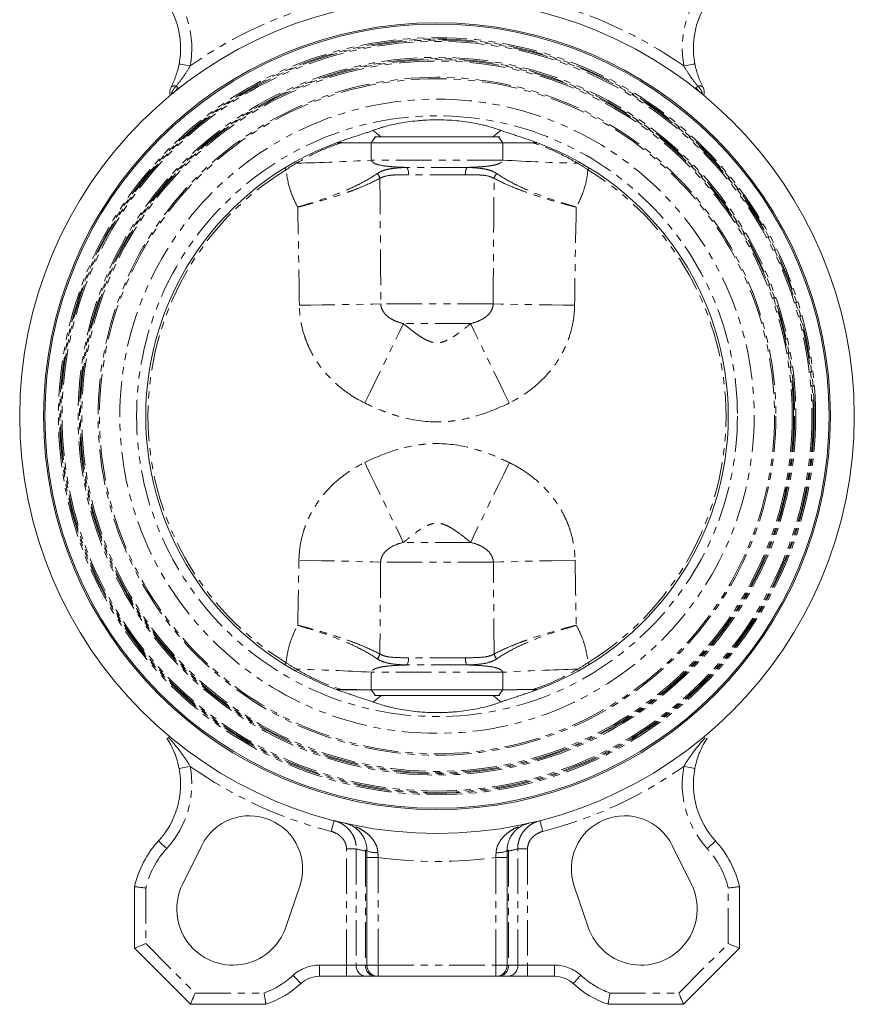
# Model space of a CAD drawing. Header units: millimetres. Extents: x -17 to 394, y -269 to 387.
# Tile 2 of 28: x -17 to 132, y -37 to 139. Entities that reach past the tile are written whole.
import ezdxf

# ---------------------------------------------------------------- set-up
doc = ezdxf.new("R2010")
doc.units = ezdxf.units.MM
doc.linetypes.add('PHANTOM', pattern=[12.7, 6.35, -1.27, 1.27, -1.27, 1.27, -1.27])

msp = doc.modelspace()

# ---------------------------------------------------------------- linework, layer by layer
at = {"color": 8, "linetype": 'PHANTOM', "lineweight": 0}
for p, q in [((11.66, 126.34), (11.88, 126.54)), ((104.33, 126.34), (104.11, 126.54)), ((46.23, 116.83), (47.02, 117.85)), ((67.97, 117.85), (69.41, 119.02)), ((69.75, 116.83), (68.96, 117.85)), ((69.72, 113.72), (46.27, 113.72)), ((63.33, 112.42), (52.65, 112.42)), ((63.05, 111.12), (52.93, 111.12)), ((68.02, 88.07), (47.96, 88.07)), ((63.99, 84.53), (51.99, 84.53)), ((64.01, 45.46), (51.97, 45.46)), ((68.06, 41.93), (47.93, 41.93)), ((63.05, 24.88), (52.93, 24.88)), ((63.33, 23.58), (52.65, 23.58)), ((69.72, 22.28), (46.27, 22.28)), ((47.02, 18.15), (46.23, 19.17)), ((48.01, 18.15), (46.58, 16.97)), ((68.96, 18.15), (69.75, 19.17)), ((41.84, -9.26), (43.57, -9.26)), ((41.84, -30), (41.84, -9.26)), ((43.57, -9.26), (43.57, -30)), ((45.49, -9.64), (45.22, -9.64)), ((45.22, -9.64), (45.22, -30)), ((70.76, -9.64), (70.49, -9.64)), ((70.76, -9.64), (70.76, -30)), ((72.41, -30), (72.41, -9.26)), ((72.41, -9.26), (74.15, -9.26)), ((74.15, -9.26), (74.15, -30)), ((45.49, -10.8), (47.49, -10.8)), ((47.49, -10.8), (47.49, -30)), ((70.49, -10.8), (68.49, -10.8)), ((68.49, -30), (68.49, -10.8)), ((5.99, -16.23), (5.99, -26.17)), ((109.99, -26.17), (109.99, -16.23)), ((5.99, -26.17), (14.82, -35)), ((101.16, -35), (109.99, -26.17)), ((37.03, -30), (37.03, -32)), ((37.03, -30), (41.84, -30)), ((41.84, -30), (43.57, -30)), ((41.84, -30), (41.84, -32)), ((43.57, -30), (45.22, -30)), ((45.22, -30), (45.49, -30)), ((45.49, -30), (47.49, -30)), ((47.49, -30), (68.49, -30)), ((47.49, -30), (47.49, -32)), ((70.49, -30), (68.49, -30)), ((68.49, -32), (68.49, -30)), ((70.49, -30), (70.76, -30)), ((70.76, -30), (72.41, -30)), ((72.41, -30), (74.15, -30)), ((74.15, -30), (74.15, -32)), ((74.15, -30), (78.95, -30)), ((78.95, -30), (78.95, -32)), ((14.82, -35), (27.11, -35)), ((88.88, -35), (101.16, -35))]:
    msp.add_line(p, q, dxfattribs=at)
at = {"color": 7, "linetype": 'Continuous', "lineweight": 15}
for p, q in [((46.81, 117.85), (47.02, 117.85)), ((47.02, 117.85), (68.96, 117.85)), ((68.96, 117.85), (69.18, 117.85)), ((40.78, 116.8), (40.03, 116.8)), ((40.75, 116.85), (41, 116.85)), ((69.75, 116.83), (46.23, 116.83)), ((75.95, 116.8), (75.21, 116.8)), ((40.03, 19.2), (40.78, 19.2)), ((46.23, 19.17), (69.75, 19.17)), ((47.02, 18.15), (46.81, 18.15)), ((68.96, 18.15), (47.02, 18.15)), ((69.18, 18.15), (68.96, 18.15)), ((75.23, 19.14), (74.98, 19.15)), ((75.21, 19.2), (75.95, 19.2)), ((15.98, -8.65), (12.57, -15.59)), ((103.42, -15.59), (100, -8.65)), ((45.49, -30), (45.49, -10.8)), ((70.49, -10.8), (70.49, -30)), ((3.99, -27), (3.99, -16)), ((31.01, -23.22), (33.5, -15.9)), ((82.48, -15.9), (84.98, -23.22)), ((111.99, -16), (111.99, -27)), ((13.99, -37), (3.99, -27)), ((111.99, -27), (101.99, -37)), ((41.84, -32), (37.03, -32)), ((45.3, -32), (41.84, -32)), ((46.96, -32), (45.3, -32)), ((47.49, -32), (46.96, -32)), ((68.49, -32), (47.49, -32)), ((69.03, -32), (68.49, -32)), ((70.68, -32), (69.03, -32)), ((74.15, -32), (70.68, -32)), ((78.95, -32), (74.15, -32)), ((27.46, -37), (13.99, -37)), ((101.99, -37), (88.53, -37))]:
    msp.add_line(p, q, dxfattribs=at)
at = {"color": 8, "linetype": 'PHANTOM', "lineweight": 0, "flags": 128}
for points in [[(11.95, 130.9), (11.99, 130.89), (12.1, 130.87), (12.28, 130.84), (12.53, 130.79), (12.83, 130.73), (13.17, 130.67), (13.53, 130.6), (13.92, 130.53)], [(104.03, 130.9), (103.99, 130.89), (103.88, 130.87), (103.7, 130.84), (103.46, 130.79), (103.16, 130.73), (102.82, 130.67), (102.45, 130.6), (102.07, 130.53)], [(11.29, 126.04), (11.49, 126.33), (11.78, 126.62)], [(104.7, 126.04), (104.5, 126.33), (104.2, 126.62)], [(32.91, 113.17), (32.78, 113.41), (32.75, 113.46)], [(83.07, 113.17), (83.2, 113.41), (83.23, 113.46)], [(31.05, 112.01), (30.9, 112.25), (30.84, 112.35)], [(84.93, 112.01), (85.08, 112.25), (85.14, 112.35)], [(33.42, 87.81), (35.47, 87.83), (37.49, 87.86), (39.47, 87.89), (41.38, 87.93), (43.2, 87.96), (44.92, 88), (46.51, 88.03), (47.96, 88.07)], [(82.56, 87.81), (80.51, 87.83), (78.49, 87.86), (76.51, 87.89), (74.6, 87.93), (72.78, 87.96), (71.07, 88), (69.47, 88.03), (68.02, 88.07)], [(45.11, 70.36), (46.11, 72.4), (47.09, 74.41), (48.05, 76.36), (48.96, 78.24), (49.82, 80.02), (50.62, 81.68), (51.35, 83.19), (51.99, 84.53)], [(70.87, 70.36), (69.88, 72.4), (68.89, 74.41), (67.94, 76.36), (67.02, 78.24), (66.16, 80.02), (65.36, 81.68), (64.64, 83.19), (63.99, 84.53)], [(45.08, 59.72), (46.08, 57.67), (47.06, 55.65), (48.02, 53.68), (48.94, 51.79), (49.8, 50), (50.6, 48.33), (51.33, 46.82), (51.97, 45.46)], [(70.91, 59.72), (69.91, 57.67), (68.92, 55.65), (67.96, 53.68), (67.05, 51.79), (66.18, 50), (65.38, 48.33), (64.65, 46.82), (64.01, 45.46)], [(33.34, 42.27), (35.4, 42.23), (37.43, 42.2), (39.41, 42.16), (41.33, 42.11), (43.16, 42.07), (44.88, 42.02), (46.48, 41.98), (47.93, 41.93)], [(82.64, 42.27), (80.59, 42.23), (78.55, 42.2), (76.57, 42.16), (74.65, 42.11), (72.82, 42.07), (71.1, 42.02), (69.51, 41.98), (68.06, 41.93)], [(31.05, 23.99), (30.9, 23.75), (30.84, 23.65)], [(84.93, 23.99), (85.08, 23.75), (85.14, 23.65)], [(32.91, 22.83), (32.78, 22.59), (32.75, 22.53)], [(83.07, 22.83), (83.2, 22.59), (83.23, 22.53)], [(13.92, 5.47), (13.53, 5.4), (13.17, 5.33), (12.83, 5.26), (12.53, 5.21), (12.28, 5.16), (12.1, 5.13), (11.99, 5.11), (11.95, 5.1)], [(102.07, 5.47), (102.45, 5.4), (102.82, 5.33), (103.16, 5.26), (103.46, 5.21), (103.7, 5.16), (103.88, 5.13), (103.99, 5.11), (104.03, 5.1)], [(39.11, -6.13), (39.21, -5.76), (39.3, -5.39), (39.39, -5.06), (39.46, -4.76), (39.52, -4.52), (39.57, -4.34), (39.6, -4.23), (39.61, -4.2)], [(76.38, -4.2), (76.39, -4.23), (76.41, -4.34), (76.46, -4.52), (76.52, -4.76), (76.6, -5.06), (76.68, -5.39), (76.77, -5.76), (76.87, -6.13)], [(9.75, -9.19), (9.46, -8.92), (9.18, -8.67), (8.93, -8.44), (8.7, -8.23), (8.52, -8.06), (8.39, -7.94), (8.3, -7.86), (8.27, -7.84)], [(106.24, -9.19), (106.52, -8.92), (106.8, -8.67), (107.06, -8.44), (107.28, -8.23), (107.46, -8.06), (107.6, -7.94), (107.68, -7.86), (107.71, -7.84)], [(32.32, -31.83), (32.58, -32.12), (32.83, -32.39), (33.07, -32.65), (33.27, -32.87), (33.44, -33.06), (33.56, -33.19), (33.64, -33.28), (33.67, -33.3)], [(83.67, -31.83), (83.4, -32.12), (83.15, -32.39), (82.92, -32.65), (82.71, -32.87), (82.55, -33.06), (82.42, -33.19), (82.34, -33.28), (82.32, -33.3)]]:
    msp.add_lwpolyline(points, dxfattribs=at)
at = {"color": 7, "linetype": 'Continuous', "lineweight": 15, "flags": 128}
for points in [[(5.99, -26.17), (5.6, -26.33), (5.23, -26.49), (4.88, -26.63), (4.58, -26.76), (4.33, -26.86), (4.14, -26.94), (4.03, -26.98), (3.99, -27)], [(109.99, -26.17), (110.38, -26.33), (110.76, -26.49), (111.1, -26.63), (111.41, -26.76), (111.66, -26.86), (111.84, -26.94), (111.95, -26.98), (111.99, -27)], [(14.82, -35), (14.66, -35.39), (14.5, -35.77), (14.36, -36.11), (14.23, -36.41), (14.13, -36.66), (14.06, -36.85), (14.01, -36.96), (13.99, -37)], [(101.16, -35), (101.33, -35.39), (101.48, -35.77), (101.62, -36.11), (101.75, -36.41), (101.85, -36.66), (101.93, -36.85), (101.98, -36.96), (101.99, -37)]]:
    msp.add_lwpolyline(points, dxfattribs=at)
at = {"color": 7, "linetype": 'Continuous', "lineweight": 15}
for radius in [74.5, 70.25, 70]:
    msp.add_circle((57.99, 68), radius, dxfattribs=at)
at = {"color": 8, "linetype": 'PHANTOM', "lineweight": 0}
for radius in [67.58, 67.34, 67.16, 66.92, 64.08, 63.84, 63.66, 63.42, 60.51, 60.26, 56.62, 53.63]:
    msp.add_circle((57.99, 68), radius, dxfattribs=at)
for centre, radius, start, end in [((-2.78, 133.7), 17, 349.2432, 42.5117), ((118.77, 133.7), 17, 137.4883, 190.7568), ((57.99, 68), 76.5, 104.2869, 125.1797), ((57.99, 68), 76.5, 54.8203, 75.7131), ((11.09, 126.13), 0.849, 67.6447, 133.3941), ((13.03, 125.01), 2.5, 130.4166, 169.4625), ((104.89, 126.13), 0.849, 46.6059, 112.3553), ((102.95, 125.01), 2.5, 10.5326, 49.5836), ((22.46, 532.33), 419.29, 271.4285, 273.2551), ((93.53, 532.33), 419.29, 266.7449, 268.5715), ((57.99, 68), 51.6, 121.4746, 238.5254), ((45.78, 109.95), 2.08, 13.7154, 41.2907), ((50.35, 111.24), 2.58, 357.3011, 27.1107), ((65.63, 111.24), 2.58, 152.8893, 182.6989), ((70.21, 109.95), 2.08, 138.7093, 166.2846), ((57.99, 68), 51.6, 301.4746, 58.5254), ((45.78, 26.04), 2.08, 318.7093, 346.2846), ((50.35, 24.76), 2.58, 332.8893, 2.6989), ((65.63, 24.76), 2.58, 177.3011, 207.1107), ((70.21, 26.04), 2.08, 193.7154, 221.2907), ((22.46, -396.33), 419.29, 86.7449, 88.5715), ((93.53, -396.33), 419.29, 91.4285, 93.2551), ((-2.78, 2.3), 17, 317.4883, 10.7568), ((57.99, 68), 76.5, 234.8203, 255.7131), ((57.99, 68), 76.5, 284.2869, 305.1797), ((118.77, 2.3), 17, 169.2432, 222.5117), ((21.54, -20), 16, 137.4883, 166.37), ((62.32, 68), 79.5, 256.3563, 257.5804), ((45.25, -10), 0.508, 61.9159, 92.9455), ((46.98, -6.88), 3.05, 240.8297, 278.7432), ((69, -6.88), 3.05, 261.2568, 299.1703), ((70.73, -10), 0.508, 87.0545, 118.0841), ((53.66, 68), 79.5, 282.4196, 283.6437), ((94.44, -20), 16, 13.63, 42.5117), ((57.99, 68), 79.5, 262.4105, 277.5895), ((37.03, -37), 7, 90, 132.3409), ((45.45, -30.13), 1.88, 176.1888, 265.5979), ((47.1, -30.13), 1.88, 176.1888, 265.5979), ((68.88, -30.13), 1.88, 274.4021, 3.8112), ((70.54, -30.13), 1.88, 274.4021, 3.8112), ((78.95, -37), 7, 47.6591, 90), ((21.54, -20), 16, 290.3593, 312.3409), ((94.44, -20), 16, 227.6591, 249.6407)]:
    msp.add_arc(centre, radius, start, end, dxfattribs=at)
at = {"color": 7, "linetype": 'Continuous', "lineweight": 15}
for centre, radius, start, end in [((-2.78, 133.7), 15, 349.2432, 42.5117), ((118.77, 133.7), 15, 137.4883, 190.7568), ((12.28, 125.82), 2, 152.3793, 195.2051), ((103.71, 125.82), 2, 344.582, 27.6207), ((57.99, 68), 52, 110.2052, 249.7948), ((57.99, 68), 52, 109.5994, 110.2052), ((57.99, 68), 52, 69.7948, 70.4006), ((57.99, 68), 52, 290.2052, 69.7948), ((57.99, 68), 52, 249.7948, 250.4006), ((57.99, 68), 52, 289.5994, 290.2052), ((-2.78, 2.3), 15, 317.4883, 10.7568), ((118.77, 2.3), 15, 169.2432, 222.5117), ((24.51, -12.84), 9.5, 341.1991, 153.8009), ((91.48, -12.84), 9.5, 26.1991, 198.8009), ((21.54, -20), 18, 137.4883, 167.1529), ((94.44, -20), 18, 12.8471, 42.5117), ((21.54, -20), 10, 153.8009, 341.1991), ((94.44, -20), 10, 198.8009, 26.1991), ((47.49, -30), 2, 180, 270), ((68.49, -30), 2, 270, 0), ((21.54, -20), 18, 289.1835, 312.3409), ((37.03, -37), 5, 90, 132.3409), ((78.95, -37), 5, 47.6591, 90), ((94.44, -20), 18, 227.6591, 250.8165)]:
    msp.add_arc(centre, radius, start, end, dxfattribs=at)
for points, knots in [([(10.51, 126.75), (10.67, 127.06), (10.82, 127.37), (11.11, 128.03), (11.24, 128.37), (11.49, 129.07), (11.6, 129.42), (11.79, 130.15), (11.88, 130.52), (11.95, 130.9)], [0, 0, 0, 0, 0.25, 0.25, 0.5, 0.5, 0.75, 0.75, 1, 1, 1, 1]), ([(104.03, 130.9), (104.1, 130.52), (104.19, 130.15), (104.39, 129.42), (104.5, 129.07), (104.74, 128.37), (104.88, 128.03), (105.16, 127.37), (105.32, 127.06), (105.48, 126.75)], [0, 0, 0, 0, 0.25, 0.25, 0.5, 0.5, 0.75, 0.75, 1, 1, 1, 1]), ([(46.58, 119.02), (46.86, 119.13), (47.18, 119.24), (47.69, 119.41), (47.87, 119.47), (48.23, 119.58), (48.42, 119.64), (49.4, 119.91), (50.28, 120.12), (51.75, 120.39), (52.27, 120.48), (53.33, 120.63), (53.88, 120.69), (54.73, 120.77), (55.02, 120.8), (55.6, 120.84), (55.89, 120.86), (56.78, 120.9), (57.37, 120.91), (58.56, 120.92), (59.15, 120.9), (60.34, 120.85), (60.92, 120.81), (62.05, 120.7), (62.6, 120.64), (63.68, 120.48), (64.2, 120.4), (65.18, 120.22), (65.65, 120.12), (66.32, 119.96), (66.54, 119.91), (66.96, 119.8), (67.16, 119.75), (67.75, 119.58), (68.12, 119.47), (68.8, 119.25), (69.12, 119.13), (69.41, 119.02)], [0, 0, 0, 0, 0.0625, 0.0625, 0.09375, 0.09375, 0.125, 0.125, 0.25, 0.25, 0.3125, 0.3125, 0.375, 0.375, 0.40625, 0.40625, 0.4375, 0.4375, 0.5, 0.5, 0.5625, 0.5625, 0.625, 0.625, 0.6875, 0.6875, 0.75, 0.75, 0.8125, 0.8125, 0.84375, 0.84375, 0.875, 0.875, 0.9375, 0.9375, 1, 1, 1, 1]), ([(40.55, 116.99), (41.14, 117.2), (41.72, 117.4), (42.58, 117.69), (42.86, 117.78), (43.42, 117.97), (43.69, 118.06), (44.49, 118.32), (44.98, 118.48), (45.66, 118.7), (45.87, 118.77), (46.25, 118.9), (46.43, 118.97), (46.58, 119.02)], [0, 0, 0, 0, 0.25, 0.25, 0.375, 0.375, 0.5, 0.5, 0.75, 0.75, 0.875, 0.875, 1, 1, 1, 1]), ([(69.41, 119.02), (69.71, 118.91), (70.09, 118.78), (70.76, 118.56), (71, 118.48), (71.5, 118.32), (71.75, 118.23), (72.28, 118.06), (72.56, 117.97), (73.12, 117.79), (73.4, 117.69), (74.26, 117.4), (74.85, 117.2), (75.44, 116.99)], [0, 0, 0, 0, 0.25, 0.25, 0.375, 0.375, 0.5, 0.5, 0.625, 0.625, 0.75, 0.75, 1, 1, 1, 1]), ([(43.66, 116.8), (43.22, 116.8), (42.27, 116.8), (41.3, 116.8), (40.78, 116.8)], [0, 0, 0, 0, 0.466455, 1, 1, 1, 1]), ([(46.23, 116.83), (45.65, 116.83), (44.87, 116.83), (43.91, 116.83), (43.65, 116.83)], [0, 0, 0, 0, 0.736036, 1, 1, 1, 1]), ([(75.21, 116.8), (74.36, 116.8), (73.38, 116.8), (72.45, 116.8), (72.32, 116.8)], [0, 0, 0, 0, 0.870532, 1, 1, 1, 1]), ([(46.58, 16.97), (46.28, 17.09), (45.89, 17.22), (45.22, 17.44), (44.98, 17.52), (44.49, 17.68), (44.23, 17.76), (43.7, 17.94), (43.42, 18.03), (42.87, 18.21), (42.59, 18.31), (41.73, 18.6), (41.14, 18.8), (40.55, 19.01)], [0, 0, 0, 0, 0.25, 0.25, 0.375, 0.375, 0.5, 0.5, 0.625, 0.625, 0.75, 0.75, 1, 1, 1, 1]), ([(40.78, 19.2), (41.63, 19.2), (42.6, 19.2), (43.54, 19.2), (43.66, 19.2)], [0, 0, 0, 0, 0.869041, 1, 1, 1, 1]), ([(75.44, 19.01), (74.84, 18.8), (74.26, 18.6), (73.41, 18.31), (73.13, 18.22), (72.57, 18.03), (72.29, 17.94), (71.5, 17.68), (71, 17.52), (70.33, 17.3), (70.11, 17.23), (69.73, 17.09), (69.56, 17.03), (69.41, 16.97)], [0, 0, 0, 0, 0.25, 0.25, 0.375, 0.375, 0.5, 0.5, 0.75, 0.75, 0.875, 0.875, 1, 1, 1, 1]), ([(69.75, 19.17), (70.33, 19.17), (71.12, 19.17), (72.08, 19.16), (72.33, 19.16)], [0, 0, 0, 0, 0.7360296, 1, 1, 1, 1]), ([(72.32, 19.2), (72.77, 19.2), (73.72, 19.2), (74.69, 19.2), (75.21, 19.2)], [0, 0, 0, 0, 0.466455, 1, 1, 1, 1]), ([(69.41, 16.97), (69.12, 16.87), (68.81, 16.75), (68.3, 16.59), (68.12, 16.53), (67.75, 16.42), (67.56, 16.36), (66.58, 16.09), (65.71, 15.88), (64.24, 15.61), (63.72, 15.52), (62.65, 15.37), (62.1, 15.3), (61.25, 15.22), (60.97, 15.2), (60.39, 15.16), (60.09, 15.14), (59.2, 15.1), (58.61, 15.08), (57.43, 15.08), (56.83, 15.1), (55.64, 15.15), (55.06, 15.19), (53.93, 15.3), (53.38, 15.36), (52.3, 15.51), (51.79, 15.6), (50.81, 15.78), (50.34, 15.88), (49.67, 16.04), (49.45, 16.09), (49.03, 16.2), (48.82, 16.25), (48.23, 16.42), (47.87, 16.53), (47.18, 16.75), (46.87, 16.86), (46.58, 16.97)], [0, 0, 0, 0, 0.0625, 0.0625, 0.09375, 0.09375, 0.125, 0.125, 0.25, 0.25, 0.3125, 0.3125, 0.375, 0.375, 0.40625, 0.40625, 0.4375, 0.4375, 0.5, 0.5, 0.5625, 0.5625, 0.625, 0.625, 0.6875, 0.6875, 0.75, 0.75, 0.8125, 0.8125, 0.84375, 0.84375, 0.875, 0.875, 0.9375, 0.9375, 1, 1, 1, 1]), ([(11.95, 5.1), (11.85, 5.61), (11.73, 6.11), (11.52, 6.84), (11.44, 7.08), (11.27, 7.55), (11.18, 7.78), (10.72, 8.91), (10.28, 9.73), (9.77, 10.5)], [0, 0, 0, 0, 0.25, 0.25, 0.375, 0.375, 0.5, 0.5, 1, 1, 1, 1]), ([(106.21, 10.5), (105.71, 9.73), (105.27, 8.91), (104.8, 7.78), (104.71, 7.55), (104.55, 7.08), (104.47, 6.84), (104.25, 6.11), (104.13, 5.61), (104.03, 5.1)], [0, 0, 0, 0, 0.5, 0.5, 0.625, 0.625, 0.75, 0.75, 1, 1, 1, 1]), ([(106.19, 10.52), (106.2, 10.52), (106.22, 10.5), (106.21, 10.5), (106.21, 10.5)], [0, 0, 0, 0, 0.192536, 1, 1, 1, 1]), ([(45.49, -9.55), (45.49, -9.15), (45.44, -8.78), (45.32, -8.25), (45.27, -8.08), (45.17, -7.76), (45.1, -7.61), (44.91, -7.18), (44.76, -6.92), (44.43, -6.46), (44.26, -6.25), (43.89, -5.88), (43.7, -5.71), (43.3, -5.41), (43.1, -5.28), (42.69, -5.05), (42.47, -4.95), (42.15, -4.83), (42.04, -4.79), (41.82, -4.73), (41.7, -4.7), (41.59, -4.67)], [0, 0, 0, 0, 0.125, 0.125, 0.1875, 0.1875, 0.25, 0.25, 0.375, 0.375, 0.5, 0.5, 0.625, 0.625, 0.75, 0.75, 0.875, 0.875, 0.9375, 0.9375, 1, 1, 1, 1]), ([(70.49, -9.55), (70.49, -9.15), (70.54, -8.78), (70.66, -8.25), (70.71, -8.08), (70.82, -7.76), (70.88, -7.61), (71.08, -7.18), (71.23, -6.92), (71.55, -6.46), (71.73, -6.25), (72.09, -5.88), (72.28, -5.71), (72.68, -5.41), (72.88, -5.28), (73.3, -5.05), (73.51, -4.95), (73.84, -4.83), (73.95, -4.79), (74.17, -4.73), (74.28, -4.7), (74.39, -4.67)], [0, 0, 0, 0, 0.125, 0.125, 0.1875, 0.1875, 0.25, 0.25, 0.375, 0.375, 0.5, 0.5, 0.625, 0.625, 0.75, 0.75, 0.875, 0.875, 0.9375, 0.9375, 1, 1, 1, 1]), ([(3.99, -16), (3.99, -16), (4.01, -16), (4.06, -16.01), (4.09, -16.01), (4.2, -16.02), (4.26, -16.03), (4.4, -16.04), (4.49, -16.05), (4.76, -16.09), (4.99, -16.11), (5.47, -16.17), (5.73, -16.2), (5.99, -16.23)], [0, 0, 0, 0, 0.125, 0.125, 0.25, 0.25, 0.375, 0.375, 0.5, 0.5, 0.75, 0.75, 1, 1, 1, 1]), ([(111.99, -16), (111.99, -16), (111.98, -16), (111.93, -16.01), (111.89, -16.01), (111.79, -16.02), (111.73, -16.03), (111.58, -16.04), (111.5, -16.05), (111.22, -16.09), (111, -16.11), (110.52, -16.17), (110.25, -16.2), (109.99, -16.23)], [0, 0, 0, 0, 0.125, 0.125, 0.25, 0.25, 0.375, 0.375, 0.5, 0.5, 0.75, 0.75, 1, 1, 1, 1]), ([(27.46, -37), (27.46, -37), (27.45, -36.99), (27.45, -36.94), (27.44, -36.9), (27.42, -36.8), (27.41, -36.73), (27.39, -36.59), (27.37, -36.5), (27.32, -36.22), (27.29, -36), (27.2, -35.52), (27.15, -35.26), (27.11, -35)], [0, 0, 0, 0, 0.125, 0.125, 0.25, 0.25, 0.375, 0.375, 0.5, 0.5, 0.75, 0.75, 1, 1, 1, 1]), ([(88.53, -37), (88.53, -37), (88.53, -36.99), (88.54, -36.94), (88.55, -36.9), (88.56, -36.8), (88.57, -36.73), (88.6, -36.59), (88.61, -36.5), (88.66, -36.22), (88.7, -36), (88.78, -35.52), (88.83, -35.26), (88.88, -35)], [0, 0, 0, 0, 0.125, 0.125, 0.25, 0.25, 0.375, 0.375, 0.5, 0.5, 0.75, 0.75, 1, 1, 1, 1])]:
    msp.add_open_spline(points, degree=3, knots=knots, dxfattribs=at)
at = {"color": 8, "linetype": 'PHANTOM', "lineweight": 0}
for points, knots in [([(13.92, 130.53), (13.56, 129.88), (13.16, 129.26), (12.32, 128.05), (11.87, 127.48), (11.41, 126.91)], [0, 0, 0, 0, 0.5, 0.5, 1, 1, 1, 1]), ([(104.57, 126.91), (104.11, 127.48), (103.67, 128.05), (102.82, 129.26), (102.43, 129.88), (102.07, 130.53)], [0, 0, 0, 0, 0.5, 0.5, 1, 1, 1, 1]), ([(11.41, 126.91), (11.49, 126.85), (11.56, 126.79), (11.69, 126.7), (11.74, 126.65), (11.78, 126.62)], [0, 0, 0, 0, 0.5, 0.5, 1, 1, 1, 1]), ([(104.2, 126.62), (104.24, 126.65), (104.3, 126.7), (104.42, 126.79), (104.49, 126.85), (104.57, 126.91)], [0, 0, 0, 0, 0.5, 0.5, 1, 1, 1, 1]), ([(46.58, 119.02), (46.63, 118.98), (47.11, 118.58), (47.59, 118.19), (48.01, 117.85)], [0, 0, 0, 0, 0.114097, 1, 1, 1, 1]), ([(41, 116.84), (40.35, 116.64), (39.69, 116.41), (38.35, 115.9), (37.68, 115.61), (36.32, 115), (35.63, 114.66), (34.26, 113.95), (33.58, 113.57), (32.91, 113.17)], [0, 0, 0, 0, 0.25, 0.25, 0.5, 0.5, 0.75, 0.75, 1, 1, 1, 1]), ([(83.07, 113.17), (82.4, 113.57), (81.72, 113.95), (80.35, 114.66), (79.66, 115), (77.62, 115.92), (76.28, 116.44), (74.98, 116.84)], [0, 0, 0, 0, 0.25, 0.25, 0.5, 0.5, 1, 1, 1, 1]), ([(46.27, 113.72), (46.28, 113.63), (46.31, 113.56), (46.4, 113.45), (46.45, 113.4), (46.6, 113.26), (46.72, 113.2), (47.07, 113.03), (47.32, 112.95), (48.08, 112.75), (48.62, 112.68), (49.71, 112.56), (50.28, 112.52), (51.44, 112.46), (52.04, 112.43), (52.65, 112.42)], [0, 0, 0, 0, 0.03125, 0.03125, 0.0625, 0.0625, 0.125, 0.125, 0.25, 0.25, 0.5, 0.5, 0.75, 0.75, 1, 1, 1, 1]), ([(63.33, 112.42), (63.94, 112.43), (64.55, 112.46), (65.71, 112.52), (66.28, 112.56), (67.1, 112.65), (67.37, 112.68), (67.9, 112.77), (68.16, 112.82), (68.67, 112.95), (68.92, 113.03), (69.27, 113.2), (69.38, 113.27), (69.54, 113.4), (69.59, 113.45), (69.67, 113.57), (69.71, 113.63), (69.72, 113.72)], [0, 0, 0, 0, 0.25, 0.25, 0.5, 0.5, 0.625, 0.625, 0.75, 0.75, 0.875, 0.875, 0.9375, 0.9375, 0.96875, 0.96875, 1, 1, 1, 1]), ([(33.12, 105.33), (32.84, 105.85), (32.58, 106.38), (32.11, 107.46), (31.91, 108.02), (31.39, 109.7), (31.16, 110.84), (31.05, 112.01)], [0, 0, 0, 0, 0.25, 0.25, 0.5, 0.5, 1, 1, 1, 1]), ([(47.34, 111.33), (46.5, 110.76), (45.57, 110.2), (44, 109.38), (43.46, 109.11), (42.31, 108.58), (41.71, 108.32), (39.87, 107.56), (38.59, 107.08), (36.58, 106.4), (35.89, 106.17), (34.86, 105.85), (34.52, 105.74), (33.99, 105.59), (33.82, 105.54), (33.47, 105.43), (33.3, 105.38), (33.12, 105.33)], [0, 0, 0, 0, 0.25, 0.25, 0.375, 0.375, 0.5, 0.5, 0.75, 0.75, 0.875, 0.875, 0.9375, 0.9375, 0.96875, 0.96875, 1, 1, 1, 1]), ([(47.34, 111.33), (47.68, 111.56), (48.05, 111.73), (48.83, 112.01), (49.25, 112.1), (50.15, 112.25), (50.62, 112.3), (51.6, 112.37), (52.11, 112.4), (52.65, 112.42)], [0, 0, 0, 0, 0.25, 0.25, 0.5, 0.5, 0.75, 0.75, 1, 1, 1, 1]), ([(52.93, 111.12), (52.43, 111.12), (51.95, 111.12), (51.01, 111.1), (50.56, 111.08), (49.68, 111.02), (49.27, 110.97), (48.68, 110.83), (48.5, 110.77), (48.13, 110.63), (47.96, 110.55), (47.79, 110.45)], [0, 0, 0, 0, 0.25, 0.25, 0.5, 0.5, 0.75, 0.75, 0.875, 0.875, 1, 1, 1, 1]), ([(68.19, 110.45), (68.02, 110.55), (67.85, 110.63), (67.49, 110.77), (67.3, 110.83), (66.72, 110.97), (66.3, 111.02), (65.43, 111.08), (64.97, 111.1), (64.04, 111.12), (63.55, 111.12), (63.05, 111.12)], [0, 0, 0, 0, 0.125, 0.125, 0.25, 0.25, 0.5, 0.5, 0.75, 0.75, 1, 1, 1, 1]), ([(63.33, 112.42), (63.87, 112.4), (64.38, 112.37), (65.37, 112.3), (65.84, 112.25), (66.73, 112.1), (67.15, 112.01), (67.94, 111.73), (68.3, 111.56), (68.65, 111.33)], [0, 0, 0, 0, 0.25, 0.25, 0.5, 0.5, 0.75, 0.75, 1, 1, 1, 1]), ([(68.65, 111.33), (69.48, 110.76), (70.42, 110.2), (71.98, 109.38), (72.53, 109.11), (73.67, 108.58), (74.27, 108.32), (76.1, 107.56), (77.39, 107.08), (79.41, 106.4), (80.09, 106.17), (81.12, 105.85), (81.47, 105.75), (81.99, 105.59), (82.16, 105.54), (82.51, 105.43), (82.69, 105.38), (82.86, 105.33)], [0, 0, 0, 0, 0.25, 0.25, 0.375, 0.375, 0.5, 0.5, 0.75, 0.75, 0.875, 0.875, 0.9375, 0.9375, 0.96875, 0.96875, 1, 1, 1, 1]), ([(84.93, 112.01), (84.83, 110.84), (84.6, 109.7), (84.08, 108.02), (83.87, 107.46), (83.41, 106.38), (83.15, 105.85), (82.86, 105.33)], [0, 0, 0, 0, 0.5, 0.5, 0.75, 0.75, 1, 1, 1, 1]), ([(47.79, 110.45), (46.89, 109.98), (45.89, 109.51), (44.26, 108.83), (43.69, 108.6), (42.81, 108.26), (42.51, 108.15), (41.9, 107.93), (41.59, 107.82), (40.01, 107.28), (38.69, 106.86), (36.64, 106.27), (35.94, 106.07), (34.89, 105.79), (34.54, 105.7), (34.01, 105.56), (33.83, 105.51), (33.48, 105.42), (33.3, 105.38), (33.12, 105.33)], [0, 0, 0, 0, 0.25, 0.25, 0.375, 0.375, 0.4375, 0.4375, 0.5, 0.5, 0.75, 0.75, 0.875, 0.875, 0.9375, 0.9375, 0.96875, 0.96875, 1, 1, 1, 1]), ([(68.19, 110.45), (69.1, 109.98), (70.09, 109.51), (71.73, 108.82), (72.3, 108.6), (73.48, 108.15), (74.1, 107.93), (75.35, 107.49), (76, 107.28), (77.31, 106.87), (77.98, 106.66), (79.35, 106.26), (80.05, 106.07), (81.1, 105.79), (81.45, 105.69), (81.98, 105.56), (82.15, 105.51), (82.51, 105.42), (82.69, 105.38), (82.86, 105.33)], [0, 0, 0, 0, 0.25, 0.25, 0.375, 0.375, 0.5, 0.5, 0.625, 0.625, 0.75, 0.75, 0.875, 0.875, 0.9375, 0.9375, 0.96875, 0.96875, 1, 1, 1, 1]), ([(47.96, 88.07), (47.97, 87.82), (48.01, 87.58), (48.16, 87.1), (48.27, 86.88), (48.53, 86.47), (48.68, 86.28), (49.02, 85.94), (49.2, 85.79), (49.59, 85.5), (49.79, 85.38), (50.21, 85.16), (50.42, 85.06), (51.08, 84.79), (51.53, 84.65), (51.99, 84.53)], [0, 0, 0, 0, 0.125, 0.125, 0.25, 0.25, 0.375, 0.375, 0.5, 0.5, 0.625, 0.625, 0.75, 0.75, 1, 1, 1, 1]), ([(63.99, 84.53), (64.46, 84.65), (64.91, 84.79), (65.78, 85.15), (66.2, 85.36), (66.78, 85.78), (66.97, 85.94), (67.3, 86.28), (67.46, 86.47), (67.72, 86.88), (67.82, 87.1), (67.97, 87.57), (68.02, 87.82), (68.02, 88.07)], [0, 0, 0, 0, 0.25, 0.25, 0.5, 0.5, 0.625, 0.625, 0.75, 0.75, 0.875, 0.875, 1, 1, 1, 1]), ([(45.11, 70.36), (43.44, 71.18), (41.89, 72.17), (40.13, 73.65), (39.79, 73.96), (39.12, 74.6), (38.79, 74.93), (37.85, 75.96), (37.28, 76.68), (36.24, 78.18), (35.77, 78.97), (35.16, 80.21), (34.97, 80.63), (34.62, 81.5), (34.46, 81.93), (34.03, 83.25), (33.81, 84.14), (33.52, 85.96), (33.43, 86.88), (33.42, 87.81)], [0, 0, 0, 0, 0.25, 0.25, 0.3125, 0.3125, 0.375, 0.375, 0.5, 0.5, 0.625, 0.625, 0.6875, 0.6875, 0.75, 0.75, 0.875, 0.875, 1, 1, 1, 1]), ([(82.56, 87.81), (82.55, 86.88), (82.47, 85.96), (82.17, 84.15), (81.96, 83.26), (81.53, 81.94), (81.37, 81.51), (81.02, 80.65), (80.83, 80.23), (80.22, 78.99), (79.76, 78.2), (78.98, 77.07), (78.7, 76.69), (78.12, 75.97), (77.82, 75.62), (76.89, 74.59), (76.22, 73.96), (74.82, 72.78), (74.07, 72.23), (72.51, 71.22), (71.71, 70.77), (70.87, 70.36)], [0, 0, 0, 0, 0.125, 0.125, 0.25, 0.25, 0.3125, 0.3125, 0.375, 0.375, 0.5, 0.5, 0.5625, 0.5625, 0.625, 0.625, 0.75, 0.75, 0.875, 0.875, 1, 1, 1, 1]), ([(51.99, 84.53), (52.44, 84.16), (52.9, 83.79), (53.82, 83.08), (54.28, 82.73), (55.01, 82.24), (55.25, 82.08), (55.75, 81.78), (56.01, 81.64), (56.55, 81.4), (56.84, 81.29), (57.27, 81.18), (57.42, 81.15), (57.73, 81.11), (57.88, 81.11), (58.33, 81.11), (58.64, 81.16), (59.22, 81.32), (59.5, 81.43), (60.03, 81.68), (60.29, 81.82), (60.78, 82.11), (61.03, 82.27), (61.74, 82.75), (62.19, 83.1), (63.1, 83.8), (63.55, 84.17), (63.99, 84.53)], [0, 0, 0, 0, 0.125, 0.125, 0.25, 0.25, 0.3125, 0.3125, 0.375, 0.375, 0.4375, 0.4375, 0.46875, 0.46875, 0.5, 0.5, 0.5625, 0.5625, 0.625, 0.625, 0.6875, 0.6875, 0.75, 0.75, 0.875, 0.875, 1, 1, 1, 1]), ([(70.87, 70.36), (68.85, 69.37), (66.79, 68.53), (63.6, 67.63), (62.51, 67.4), (60.85, 67.15), (60.3, 67.09), (59.17, 67), (58.6, 66.98), (55.79, 66.97), (53.59, 67.31), (50.87, 68.06), (50.33, 68.23), (49.26, 68.59), (48.73, 68.78), (47.16, 69.4), (46.13, 69.86), (45.11, 70.36)], [0, 0, 0, 0, 0.25, 0.25, 0.375, 0.375, 0.4375, 0.4375, 0.5, 0.5, 0.75, 0.75, 0.8125, 0.8125, 0.875, 0.875, 1, 1, 1, 1]), ([(45.08, 59.72), (47.1, 60.71), (49.17, 61.55), (52.37, 62.45), (53.46, 62.69), (55.12, 62.93), (55.68, 63), (56.81, 63.08), (57.38, 63.11), (60.2, 63.11), (62.41, 62.78), (65.14, 62.02), (65.68, 61.85), (66.75, 61.49), (67.28, 61.3), (68.86, 60.68), (69.89, 60.21), (70.91, 59.72)], [0, 0, 0, 0, 0.25, 0.25, 0.375, 0.375, 0.4375, 0.4375, 0.5, 0.5, 0.75, 0.75, 0.8125, 0.8125, 0.875, 0.875, 1, 1, 1, 1]), ([(33.34, 42.27), (33.36, 43.2), (33.44, 44.12), (33.74, 45.93), (33.96, 46.82), (34.39, 48.14), (34.55, 48.57), (34.9, 49.43), (35.09, 49.85), (35.71, 51.09), (36.17, 51.88), (36.96, 53.01), (37.23, 53.38), (37.81, 54.11), (38.12, 54.46), (39.05, 55.48), (39.72, 56.12), (41.13, 57.3), (41.87, 57.84), (43.43, 58.85), (44.24, 59.31), (45.08, 59.72)], [0, 0, 0, 0, 0.125, 0.125, 0.25, 0.25, 0.3125, 0.3125, 0.375, 0.375, 0.5, 0.5, 0.5625, 0.5625, 0.625, 0.625, 0.75, 0.75, 0.875, 0.875, 1, 1, 1, 1]), ([(70.91, 59.72), (72.58, 58.9), (74.13, 57.9), (75.9, 56.43), (76.24, 56.12), (76.91, 55.48), (77.24, 55.15), (78.18, 54.12), (78.76, 53.4), (79.8, 51.89), (80.27, 51.11), (80.88, 49.87), (81.07, 49.45), (81.43, 48.58), (81.59, 48.15), (82.02, 46.83), (82.24, 45.93), (82.54, 44.12), (82.63, 43.2), (82.64, 42.27)], [0, 0, 0, 0, 0.25, 0.25, 0.3125, 0.3125, 0.375, 0.375, 0.5, 0.5, 0.625, 0.625, 0.6875, 0.6875, 0.75, 0.75, 0.875, 0.875, 1, 1, 1, 1]), ([(64.01, 45.46), (63.56, 45.84), (63.1, 46.21), (62.18, 46.93), (61.71, 47.28), (60.99, 47.77), (60.74, 47.93), (60.23, 48.22), (59.97, 48.36), (59.43, 48.61), (59.15, 48.71), (58.71, 48.83), (58.56, 48.85), (58.26, 48.89), (58.1, 48.9), (57.8, 48.9), (57.65, 48.88), (57.34, 48.84), (57.2, 48.81), (56.76, 48.69), (56.48, 48.58), (55.94, 48.33), (55.69, 48.19), (55.19, 47.89), (54.95, 47.74), (54.24, 47.25), (53.78, 46.91), (52.87, 46.2), (52.42, 45.83), (51.97, 45.46)], [0, 0, 0, 0, 0.125, 0.125, 0.25, 0.25, 0.3125, 0.3125, 0.375, 0.375, 0.4375, 0.4375, 0.46875, 0.46875, 0.5, 0.5, 0.53125, 0.53125, 0.5625, 0.5625, 0.625, 0.625, 0.6875, 0.6875, 0.75, 0.75, 0.875, 0.875, 1, 1, 1, 1]), ([(51.97, 45.46), (51.51, 45.35), (51.05, 45.21), (50.18, 44.85), (49.76, 44.63), (49.18, 44.21), (49, 44.06), (48.66, 43.72), (48.5, 43.53), (48.24, 43.12), (48.13, 42.89), (47.98, 42.43), (47.93, 42.18), (47.93, 41.93)], [0, 0, 0, 0, 0.25, 0.25, 0.5, 0.5, 0.625, 0.625, 0.75, 0.75, 0.875, 0.875, 1, 1, 1, 1]), ([(68.06, 41.93), (68.05, 42.18), (68.01, 42.42), (67.85, 42.9), (67.74, 43.12), (67.34, 43.74), (67, 44.07), (66.42, 44.49), (66.21, 44.62), (65.79, 44.84), (65.58, 44.94), (64.93, 45.21), (64.47, 45.35), (64.01, 45.46)], [0, 0, 0, 0, 0.125, 0.125, 0.25, 0.25, 0.5, 0.5, 0.625, 0.625, 0.75, 0.75, 1, 1, 1, 1]), ([(31.05, 23.99), (31.16, 25.16), (31.39, 26.3), (31.91, 27.98), (32.11, 28.53), (32.58, 29.62), (32.84, 30.15), (33.12, 30.67)], [0, 0, 0, 0, 0.5, 0.5, 0.75, 0.75, 1, 1, 1, 1]), ([(47.34, 24.67), (46.5, 25.24), (45.56, 25.8), (44, 26.62), (43.46, 26.89), (42.31, 27.42), (41.71, 27.68), (39.88, 28.44), (38.6, 28.92), (36.58, 29.6), (35.9, 29.82), (34.86, 30.15), (34.52, 30.25), (34, 30.41), (33.82, 30.46), (33.47, 30.57), (33.3, 30.62), (33.12, 30.67)], [0, 0, 0, 0, 0.25, 0.25, 0.375, 0.375, 0.5, 0.5, 0.75, 0.75, 0.875, 0.875, 0.9375, 0.9375, 0.96875, 0.96875, 1, 1, 1, 1]), ([(47.79, 25.55), (46.89, 26.02), (45.89, 26.49), (44.26, 27.18), (43.69, 27.4), (42.5, 27.85), (41.89, 28.07), (40.63, 28.51), (39.99, 28.72), (38.67, 29.13), (38, 29.34), (36.63, 29.73), (35.94, 29.93), (34.89, 30.21), (34.54, 30.3), (34.01, 30.44), (33.83, 30.49), (33.48, 30.58), (33.3, 30.62), (33.12, 30.67)], [0, 0, 0, 0, 0.25, 0.25, 0.375, 0.375, 0.5, 0.5, 0.625, 0.625, 0.75, 0.75, 0.875, 0.875, 0.9375, 0.9375, 0.96875, 0.96875, 1, 1, 1, 1]), ([(68.19, 25.55), (69.1, 26.02), (70.09, 26.49), (71.72, 27.17), (72.29, 27.4), (73.17, 27.73), (73.47, 27.84), (74.08, 28.07), (74.4, 28.18), (75.97, 28.72), (77.29, 29.13), (79.35, 29.73), (80.04, 29.93), (81.09, 30.21), (81.45, 30.3), (81.98, 30.44), (82.15, 30.49), (82.51, 30.58), (82.69, 30.62), (82.86, 30.67)], [0, 0, 0, 0, 0.25, 0.25, 0.375, 0.375, 0.4375, 0.4375, 0.5, 0.5, 0.75, 0.75, 0.875, 0.875, 0.9375, 0.9375, 0.96875, 0.96875, 1, 1, 1, 1]), ([(68.65, 24.67), (69.48, 25.24), (70.42, 25.8), (71.98, 26.62), (72.53, 26.89), (73.67, 27.42), (74.27, 27.68), (76.11, 28.44), (77.4, 28.92), (79.41, 29.6), (80.09, 29.83), (81.12, 30.15), (81.47, 30.25), (81.99, 30.41), (82.16, 30.46), (82.51, 30.57), (82.69, 30.62), (82.86, 30.67)], [0, 0, 0, 0, 0.25, 0.25, 0.375, 0.375, 0.5, 0.5, 0.75, 0.75, 0.875, 0.875, 0.9375, 0.9375, 0.96875, 0.96875, 1, 1, 1, 1]), ([(82.86, 30.67), (83.15, 30.15), (83.41, 29.62), (83.87, 28.53), (84.08, 27.98), (84.6, 26.3), (84.83, 25.16), (84.93, 23.99)], [0, 0, 0, 0, 0.25, 0.25, 0.5, 0.5, 1, 1, 1, 1]), ([(52.65, 23.58), (52.11, 23.6), (51.6, 23.62), (50.62, 23.7), (50.15, 23.75), (49.25, 23.9), (48.83, 23.99), (48.05, 24.27), (47.68, 24.44), (47.34, 24.67)], [0, 0, 0, 0, 0.25, 0.25, 0.5, 0.5, 0.75, 0.75, 1, 1, 1, 1]), ([(47.79, 25.55), (47.96, 25.45), (48.13, 25.36), (48.5, 25.22), (48.68, 25.17), (49.27, 25.03), (49.68, 24.98), (50.56, 24.92), (51.01, 24.9), (51.95, 24.88), (52.43, 24.88), (52.93, 24.88)], [0, 0, 0, 0, 0.125, 0.125, 0.25, 0.25, 0.5, 0.5, 0.75, 0.75, 1, 1, 1, 1]), ([(63.05, 24.88), (63.55, 24.88), (64.04, 24.88), (64.97, 24.9), (65.43, 24.92), (66.3, 24.98), (66.72, 25.03), (67.3, 25.17), (67.49, 25.22), (67.85, 25.36), (68.02, 25.45), (68.19, 25.55)], [0, 0, 0, 0, 0.25, 0.25, 0.5, 0.5, 0.75, 0.75, 0.875, 0.875, 1, 1, 1, 1]), ([(68.65, 24.67), (68.3, 24.44), (67.94, 24.27), (67.15, 23.99), (66.73, 23.9), (65.84, 23.75), (65.37, 23.7), (64.38, 23.62), (63.87, 23.6), (63.33, 23.58)], [0, 0, 0, 0, 0.25, 0.25, 0.5, 0.5, 0.75, 0.75, 1, 1, 1, 1]), ([(52.65, 23.58), (52.04, 23.56), (51.44, 23.54), (50.27, 23.48), (49.71, 23.44), (48.88, 23.35), (48.61, 23.32), (48.08, 23.23), (47.82, 23.18), (47.32, 23.05), (47.07, 22.97), (46.72, 22.8), (46.6, 22.73), (46.45, 22.6), (46.4, 22.55), (46.31, 22.43), (46.28, 22.36), (46.27, 22.28)], [0, 0, 0, 0, 0.25, 0.25, 0.5, 0.5, 0.625, 0.625, 0.75, 0.75, 0.875, 0.875, 0.9375, 0.9375, 0.96875, 0.96875, 1, 1, 1, 1]), ([(69.72, 22.28), (69.71, 22.36), (69.67, 22.43), (69.59, 22.55), (69.54, 22.6), (69.38, 22.73), (69.27, 22.8), (68.91, 22.97), (68.66, 23.05), (67.9, 23.25), (67.37, 23.32), (66.27, 23.44), (65.71, 23.48), (64.54, 23.54), (63.95, 23.56), (63.33, 23.58)], [0, 0, 0, 0, 0.03125, 0.03125, 0.0625, 0.0625, 0.125, 0.125, 0.25, 0.25, 0.5, 0.5, 0.75, 0.75, 1, 1, 1, 1]), ([(32.91, 22.83), (33.58, 22.43), (34.27, 22.05), (35.64, 21.34), (36.33, 21), (38.37, 20.07), (39.7, 19.56), (41, 19.16)], [0, 0, 0, 0, 0.25, 0.25, 0.5, 0.5, 1, 1, 1, 1]), ([(74.98, 19.16), (75.63, 19.36), (76.29, 19.59), (77.63, 20.1), (78.3, 20.38), (79.66, 21), (80.35, 21.34), (81.72, 22.05), (82.4, 22.43), (83.07, 22.83)], [0, 0, 0, 0, 0.25, 0.25, 0.5, 0.5, 0.75, 0.75, 1, 1, 1, 1]), ([(69.41, 16.97), (69.35, 17.02), (68.88, 17.42), (68.4, 17.81), (67.97, 18.15)], [0, 0, 0, 0, 0.114097, 1, 1, 1, 1]), ([(9.99, 10.72), (10.72, 9.92), (11.42, 9.1), (12.42, 7.8), (12.74, 7.35), (13.36, 6.43), (13.65, 5.96), (13.92, 5.47)], [0, 0, 0, 0, 0.5, 0.5, 0.75, 0.75, 1, 1, 1, 1]), ([(102.07, 5.47), (102.34, 5.96), (102.63, 6.43), (103.24, 7.35), (103.56, 7.8), (104.56, 9.1), (105.26, 9.92), (105.99, 10.72)], [0, 0, 0, 0, 0.25, 0.25, 0.5, 0.5, 1, 1, 1, 1]), ([(39.61, -4.2), (39.89, -4.27), (40.16, -4.36), (40.69, -4.59), (40.94, -4.72), (41.42, -5.03), (41.65, -5.21), (42.08, -5.59), (42.28, -5.8), (42.64, -6.25), (42.81, -6.49), (43.09, -7), (43.2, -7.26), (43.4, -7.81), (43.47, -8.1), (43.56, -8.67), (43.58, -8.96), (43.57, -9.26)], [0, 0, 0, 0, 0.125, 0.125, 0.25, 0.25, 0.375, 0.375, 0.5, 0.5, 0.625, 0.625, 0.75, 0.75, 0.875, 0.875, 1, 1, 1, 1]), ([(47.44, -9.9), (47.42, -9.5), (47.34, -9.12), (47.13, -8.58), (47.05, -8.4), (46.88, -8.07), (46.78, -7.92), (46.48, -7.47), (46.24, -7.2), (45.75, -6.7), (45.49, -6.48), (44.94, -6.08), (44.66, -5.9), (44.07, -5.56), (43.77, -5.42), (43.17, -5.15), (42.86, -5.04), (42.39, -4.88), (42.23, -4.84), (41.91, -4.75), (41.75, -4.71), (41.59, -4.67)], [0, 0, 0, 0, 0.125, 0.125, 0.1875, 0.1875, 0.25, 0.25, 0.375, 0.375, 0.5, 0.5, 0.625, 0.625, 0.75, 0.75, 0.875, 0.875, 0.9375, 0.9375, 1, 1, 1, 1]), ([(68.54, -9.9), (68.56, -9.5), (68.65, -9.12), (68.85, -8.58), (68.93, -8.4), (69.11, -8.07), (69.2, -7.92), (69.51, -7.47), (69.74, -7.2), (70.24, -6.7), (70.5, -6.48), (71.04, -6.08), (71.33, -5.9), (71.91, -5.56), (72.21, -5.42), (72.82, -5.15), (73.12, -5.04), (73.59, -4.88), (73.75, -4.84), (74.07, -4.75), (74.23, -4.71), (74.39, -4.67)], [0, 0, 0, 0, 0.125, 0.125, 0.1875, 0.1875, 0.25, 0.25, 0.375, 0.375, 0.5, 0.5, 0.625, 0.625, 0.75, 0.75, 0.875, 0.875, 0.9375, 0.9375, 1, 1, 1, 1]), ([(72.41, -9.26), (72.41, -8.96), (72.43, -8.67), (72.52, -8.09), (72.59, -7.81), (72.78, -7.26), (72.9, -6.99), (73.19, -6.48), (73.35, -6.24), (73.7, -5.8), (73.9, -5.59), (74.33, -5.21), (74.56, -5.03), (75.04, -4.72), (75.3, -4.59), (75.82, -4.36), (76.1, -4.27), (76.38, -4.2)], [0, 0, 0, 0, 0.125, 0.125, 0.25, 0.25, 0.375, 0.375, 0.5, 0.5, 0.625, 0.625, 0.75, 0.75, 0.875, 0.875, 1, 1, 1, 1]), ([(41.84, -9.26), (41.84, -9.07), (41.82, -8.89), (41.74, -8.52), (41.69, -8.35), (41.54, -8), (41.45, -7.84), (41.25, -7.53), (41.13, -7.38), (40.88, -7.11), (40.75, -6.98), (40.46, -6.75), (40.3, -6.65), (39.82, -6.37), (39.48, -6.23), (39.11, -6.13)], [0, 0, 0, 0, 0.125, 0.125, 0.25, 0.25, 0.375, 0.375, 0.5, 0.5, 0.625, 0.625, 0.75, 0.75, 1, 1, 1, 1]), ([(76.87, -6.13), (76.51, -6.23), (76.17, -6.37), (75.69, -6.64), (75.53, -6.75), (75.24, -6.98), (75.11, -7.1), (74.85, -7.38), (74.74, -7.52), (74.54, -7.83), (74.45, -8), (74.23, -8.51), (74.15, -8.88), (74.15, -9.26)], [0, 0, 0, 0, 0.25, 0.25, 0.375, 0.375, 0.5, 0.5, 0.625, 0.625, 0.75, 0.75, 1, 1, 1, 1])]:
    msp.add_open_spline(points, degree=3, knots=knots, dxfattribs=at)
for points in [[(11.78, 126.62), (11.83, 126.58), (11.86, 126.56), (11.88, 126.54)], [(104.11, 126.54), (104.12, 126.56), (104.15, 126.58), (104.2, 126.62)], [(11.88, 126.54), (11.89, 126.53), (11.89, 126.52), (11.87, 126.51)], [(104.11, 126.51), (104.1, 126.52), (104.09, 126.53), (104.11, 126.54)], [(40.78, 116.8), (40.7, 116.86), (40.63, 116.92), (40.55, 116.99)], [(46.23, 116.83), (46.24, 115.79), (46.25, 114.75), (46.27, 113.72)], [(69.72, 113.72), (69.73, 114.75), (69.74, 115.79), (69.75, 116.83)], [(75.44, 116.99), (75.36, 116.92), (75.28, 116.86), (75.21, 116.8)], [(32.91, 113.17), (32.28, 112.8), (31.66, 112.41), (31.05, 112.01)], [(84.93, 112.01), (84.32, 112.41), (83.7, 112.8), (83.07, 113.17)], [(47.79, 110.45), (47.87, 102.99), (47.92, 95.53), (47.96, 88.07)], [(68.02, 88.07), (68.06, 95.53), (68.12, 102.99), (68.19, 110.45)], [(33.42, 87.81), (33.35, 93.65), (33.25, 99.49), (33.12, 105.33)], [(82.86, 105.33), (82.73, 99.49), (82.63, 93.65), (82.56, 87.81)], [(33.12, 30.67), (33.21, 34.53), (33.28, 38.4), (33.34, 42.27)], [(82.64, 42.27), (82.7, 38.4), (82.78, 34.53), (82.86, 30.67)], [(47.93, 41.93), (47.89, 36.47), (47.85, 31.01), (47.79, 25.55)], [(68.19, 25.55), (68.14, 31.01), (68.09, 36.47), (68.06, 41.93)], [(31.05, 23.99), (31.66, 23.59), (32.28, 23.2), (32.91, 22.83)], [(83.07, 22.83), (83.7, 23.2), (84.32, 23.59), (84.93, 23.99)], [(46.27, 22.28), (46.25, 21.24), (46.24, 20.2), (46.23, 19.17)], [(69.75, 19.17), (69.74, 20.2), (69.73, 21.24), (69.72, 22.28)], [(40.55, 19.01), (40.63, 19.07), (40.7, 19.14), (40.78, 19.2)], [(75.21, 19.2), (75.28, 19.14), (75.36, 19.07), (75.44, 19.01)], [(45.22, -9.64), (45.23, -9.59), (45.23, -9.54), (45.23, -9.49)], [(47.44, -9.9), (47.46, -10.2), (47.48, -10.5), (47.49, -10.8)], [(68.49, -10.8), (68.51, -10.5), (68.52, -10.2), (68.54, -9.9)], [(70.76, -9.49), (70.76, -9.54), (70.76, -9.59), (70.76, -9.64)]]:
    msp.add_open_spline(points, degree=3, dxfattribs=at)
at = {"color": 7, "linetype": 'Continuous', "lineweight": 15}
for points in [[(74.98, 116.84), (72.98, 116.83), (71.21, 116.83), (69.75, 116.83)], [(41, 19.16), (43, 19.16), (44.78, 19.16), (46.23, 19.17)], [(45.49, -10.8), (45.49, -10.38), (45.49, -9.97), (45.49, -9.55)], [(70.49, -9.55), (70.49, -9.97), (70.49, -10.38), (70.49, -10.8)]]:
    msp.add_open_spline(points, degree=3, dxfattribs=at)

doc.saveas('drawing.dxf')
